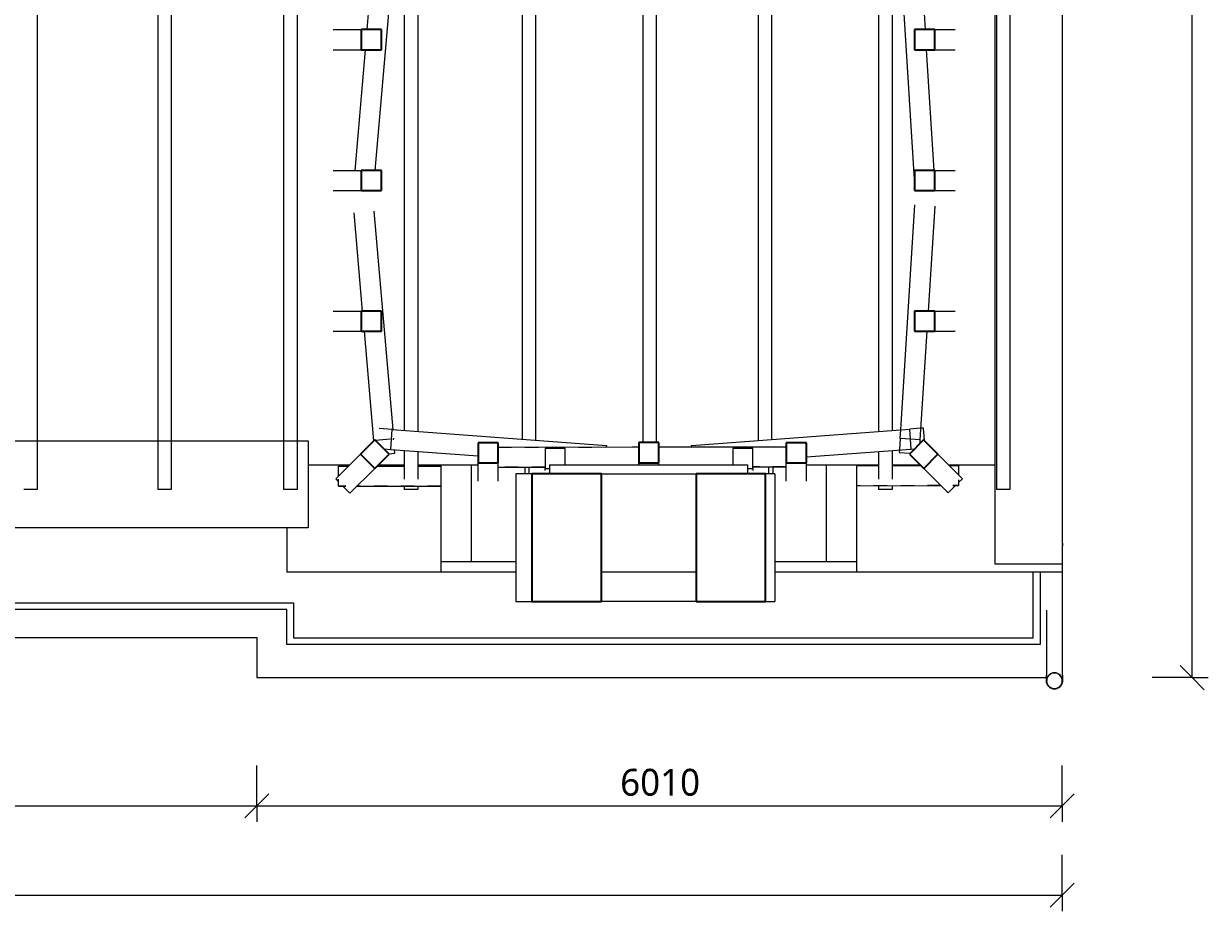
# Model space of a CAD drawing. Header units: metres. Extents: x -1.7 to 41.6, y -3.9 to 17.
# Tile 6 of 7: x 32 to 40.9, y -2.5 to 4.1. Entities that reach past the tile are written whole.
import ezdxf

# ---------------------------------------------------------------- set-up
doc = ezdxf.new("R2010")
doc.units = ezdxf.units.M
doc.linetypes.add('AV - Cerch_ 1 tecka 4mm', pattern=[0.006, 0.004, -0.001, 0, -0.001])
for name, color, linetype, lineweight in [('AV-KOTY', 7, 'Continuous', 5), ('AV-KOTY-100', 7, 'Continuous', 5), ('AV-STAVBA', 7, 'Continuous', 18)]:
    doc.layers.add(name, color=color, linetype=linetype, lineweight=lineweight)
doc.styles.add('Trebuchet MS', font='trebuc.ttf', dxfattribs={"height": 0.2})
doc.dimstyles.new('2_mm_-_O_-_Blue_-_mm_-_zaokrouhlena', dxfattribs={"dimscale": 0.3048, "dimtxt": 0.20619, "dimasz": 0.590551, "dimexe": 0.393701, "dimexo": 0.0625, "dimgap": 0.065617, "dimtad": 1, "dimdec": 0, "dimlfac": 1000, "dimrnd": 10, "dimzin": 0, "dimdsep": 46, "dimtxsty": 'Trebuchet MS', "dimblk1": 'OBLIQUE', "dimblk2": 'OBLIQUE', "dimsah": 1, "dimcen": 0.09, "dimazin": 0, "dimtfac": 1, "dimtdec": 4, "dimtix": 1, "dimtmove": 0, "dimatfit": 3, "dimfxl": 0.984252, "dimfxlon": 1, "dimtvp": 1, "dimtfill": 1, "dimtolj": 1, "dimtzin": 0, "dimarcsym": 2})

# ---------------------------------------------------------------- blocks, each defined once
blk = doc.blocks.new('SFR_Trám_dřevo - 150_150-1458803-Podkroví')
at = {"layer": 'AV-STAVBA', "linetype": 'AV - Cerch_ 1 tecka 4mm', "lineweight": 13}
for p, q in [((-1.0749, 0.075), (-0.0249, 0.075)), ((0.1251, 0.075), (1.0751, 0.075)), ((-0.7251, -0.075), (-1.0751, -0.075)), ((1.0749, -0.075), (0.8249, -0.075))]:
    blk.add_line(p, q, dxfattribs=at)
blk = doc.blocks.new('SFR_Trám_dřevo - 150_150-V20-Podkroví')
at = {"layer": 'AV-STAVBA', "linetype": 'AV - Cerch_ 1 tecka 4mm', "lineweight": 13}
for p, q in [((-2.3133, 0.0017), (-2.3133, 0.075)), ((-2.3133, 0.075), (-2.2396, 0.075)), ((-2.0268, 0.075), (-1.8235, 0.075)), ((-1.7235, 0.075), (-1.5492, 0.075)), ((1.5508, 0.075), (1.7165, 0.075)), ((1.8165, 0.075), (2.0312, 0.075)), ((2.2431, 0.075), (2.3133, 0.075)), ((2.3133, 0.075), (2.3133, 0.0047)), ((-2.3133, -0.075), (-2.3133, -0.021)), ((-2.2596, -0.075), (-2.3133, -0.075)), ((-1.5494, -0.075), (-2.1777, -0.075)), ((2.1809, -0.075), (1.5506, -0.075)), ((2.3133, -0.075), (2.2692, -0.075)), ((2.3133, -0.0309), (2.3133, -0.075))]:
    blk.add_line(p, q, dxfattribs=at)
blk = doc.blocks.new('GM_Detový svod_04 - GM_Detový svod_04-1507001-Podkroví')
at = {"layer": 'AV-STAVBA'}
for p, q in [((39.7666, -0.7407), (39.7666, 0.1914)), ((39.6466, -0.2558), (39.6466, -0.7407))]:
    blk.add_line(p, q, dxfattribs=at)
at = {"layer": 'AV-STAVBA', "flags": 128}
for points in [[(39.7648, 0.2478), (39.7653, 0.2457), (39.7658, 0.2434), (39.7661, 0.241), (39.7664, 0.2386), (39.7666, 0.2362), (39.7666, 0.2338), (39.7666, 0.2332)], [(39.7666, 0.2332), (39.7666, 0.2308), (39.7664, 0.2284), (39.7662, 0.226), (39.7659, 0.2236), (39.7654, 0.2213)], [(39.7666, 0.1914), (39.7666, 0.1943), (39.7666, 0.1972), (39.7666, 0.1999), (39.7666, 0.2025), (39.7666, 0.2051), (39.7666, 0.2076), (39.7666, 0.21), (39.7666, 0.2123), (39.7666, 0.2144), (39.7666, 0.2165), (39.7666, 0.2185), (39.7666, 0.2203), (39.7666, 0.2221), (39.7666, 0.2237), (39.7666, 0.2252), (39.7666, 0.2266), (39.7666, 0.2278), (39.7666, 0.229), (39.7666, 0.2299), (39.7666, 0.2308), (39.7666, 0.2315), (39.7666, 0.2321), (39.7666, 0.2326), (39.7666, 0.2329), (39.7666, 0.2331), (39.7666, 0.2332)], [(39.6466, -0.7824), (39.6466, -0.7823), (39.6466, -0.7821), (39.6466, -0.7818), (39.6466, -0.7813), (39.6466, -0.7807), (39.6466, -0.78), (39.6466, -0.7791), (39.6466, -0.7781), (39.6466, -0.777), (39.6466, -0.7757), (39.6466, -0.7743), (39.6466, -0.7728), (39.6466, -0.7712), (39.6466, -0.7694), (39.6466, -0.7676), (39.6466, -0.7656), (39.6466, -0.7635), (39.6466, -0.7613), (39.6466, -0.759), (39.6466, -0.7566), (39.6466, -0.7541), (39.6466, -0.7516), (39.6466, -0.7489), (39.6466, -0.7462), (39.6466, -0.7433), (39.6466, -0.7407)], [(39.7066, -0.8424), (39.7042, -0.8424), (39.7018, -0.8422), (39.6994, -0.842), (39.6971, -0.8416), (39.6947, -0.8412), (39.6924, -0.8407), (39.69, -0.8401), (39.6878, -0.8394), (39.6855, -0.8386), (39.6833, -0.8377), (39.6811, -0.8367), (39.6789, -0.8356), (39.6768, -0.8345), (39.6748, -0.8332), (39.6727, -0.8319), (39.6708, -0.8305), (39.6689, -0.8291), (39.6671, -0.8275), (39.6653, -0.8259), (39.6636, -0.8242), (39.6619, -0.8225), (39.6604, -0.8206), (39.6589, -0.8188), (39.6575, -0.8168), (39.6561, -0.8148), (39.6549, -0.8128), (39.6537, -0.8107), (39.6526, -0.8085), (39.6516, -0.8064), (39.6507, -0.8041), (39.6499, -0.8019), (39.6491, -0.7996), (39.6485, -0.7973), (39.648, -0.795), (39.6475, -0.7926), (39.6471, -0.7902), (39.6469, -0.7878), (39.6467, -0.7855), (39.6466, -0.7831), (39.6466, -0.7824)], [(39.6578, -0.7511), (39.6566, -0.753), (39.6555, -0.7551), (39.6544, -0.7571), (39.6535, -0.7592), (39.6526, -0.7614), (39.6518, -0.7636), (39.6511, -0.7658), (39.6504, -0.768), (39.6499, -0.7703), (39.6495, -0.7725), (39.6491, -0.7748), (39.6489, -0.7771), (39.6487, -0.7795), (39.6486, -0.7818), (39.6486, -0.7824)], [(39.7666, -0.7824), (39.7666, -0.7848), (39.7664, -0.7872), (39.7662, -0.7896), (39.7659, -0.792), (39.7654, -0.7943), (39.7649, -0.7967), (39.7643, -0.799), (39.7636, -0.8013), (39.7628, -0.8035), (39.7619, -0.8058), (39.7609, -0.808), (39.7598, -0.8101), (39.7587, -0.8122), (39.7575, -0.8143), (39.7561, -0.8163), (39.7548, -0.8182), (39.7533, -0.8201), (39.7517, -0.822), (39.7501, -0.8237), (39.7484, -0.8254), (39.7467, -0.8271), (39.7449, -0.8287), (39.743, -0.8301), (39.741, -0.8316), (39.739, -0.8329), (39.737, -0.8342), (39.7349, -0.8353), (39.7328, -0.8364), (39.7306, -0.8374), (39.7284, -0.8383), (39.7261, -0.8392), (39.7238, -0.8399), (39.7215, -0.8405), (39.7192, -0.8411), (39.7168, -0.8415), (39.7145, -0.8419), (39.7121, -0.8422), (39.7097, -0.8423), (39.7073, -0.8424), (39.7066, -0.8424)], [(39.7646, -0.7824), (39.7646, -0.7801), (39.7644, -0.7778), (39.7642, -0.7755), (39.7639, -0.7732), (39.7635, -0.7709), (39.763, -0.7686), (39.7624, -0.7664), (39.7617, -0.7642), (39.7609, -0.762), (39.76, -0.7598), (39.7591, -0.7577), (39.7581, -0.7556), (39.757, -0.7536), (39.7558, -0.7516), (39.7545, -0.7497)], [(39.7666, -0.7407), (39.7666, -0.7436), (39.7666, -0.7464), (39.7666, -0.7491), (39.7666, -0.7518), (39.7666, -0.7543), (39.7666, -0.7568), (39.7666, -0.7592), (39.7666, -0.7615), (39.7666, -0.7637), (39.7666, -0.7657), (39.7666, -0.7677), (39.7666, -0.7696), (39.7666, -0.7713), (39.7666, -0.7729), (39.7666, -0.7744), (39.7666, -0.7758), (39.7666, -0.7771), (39.7666, -0.7782), (39.7666, -0.7792), (39.7666, -0.78), (39.7666, -0.7808), (39.7666, -0.7814), (39.7666, -0.7818), (39.7666, -0.7822), (39.7666, -0.7823), (39.7666, -0.7824)]]:
    blk.add_lwpolyline(points, dxfattribs=at)
at = {"layer": 'AV-STAVBA'}
for radius, start, end in [(0.06, 90, 270), (0.058, 90, 270), (0.06, 270, 90), (0.058, 270, 90)]:
    blk.add_arc((39.7066, -0.7824), radius, start, end, dxfattribs=at)
blk = doc.blocks.new('GM_Void_zdobná nástavba2 - GM_Void_zdobná nástavba-1642468-Podkroví')
at = {"layer": 'AV-STAVBA'}
for p, q in [((35.688, 0.761), (35.688, -0.1918)), ((35.8066, 0.761), (35.688, 0.761)), ((36.3259, 0.761), (37.0323, 0.761)), ((37.6197, 0.761), (37.5515, 0.761)), ((37.6197, 0.761), (37.6197, -0.1918)), ((35.688, -0.1918), (35.8066, -0.1918)), ((37.0323, -0.1918), (36.3259, -0.1918)), ((37.5515, -0.1918), (37.6197, -0.1918))]:
    blk.add_line(p, q, dxfattribs=at)
at = {"layer": 'AV-STAVBA', "lineweight": 35}
for p, q in [((36.3259, 0.761), (35.8066, 0.761)), ((35.8066, 0.761), (35.8066, -0.1918)), ((36.3259, -0.1918), (36.3259, 0.761)), ((37.5515, 0.761), (37.0323, 0.761)), ((37.0323, 0.761), (37.0323, -0.1918)), ((37.5515, -0.1918), (37.5515, 0.761)), ((35.8066, -0.1918), (36.3259, -0.1918)), ((37.0323, -0.1918), (37.5515, -0.1918))]:
    blk.add_line(p, q, dxfattribs=at)
blk = doc.blocks.new('DIMBLOCK2-Podkroví')
at = {"layer": 'AV-KOTY-100', "color": 5, "true_color": 0x0000ff}
for p, q in [((5.7598, -1.7151), (5.7598, -1.4151)), ((33.7548, -1.7151), (33.7548, -1.4151)), ((5.7598, -1.7151), (5.8498, -1.6251)), ((33.7548, -1.7151), (33.8448, -1.6251)), ((5.7598, -1.7151), (5.6698, -1.8051)), ((5.7598, -1.7151), (33.7548, -1.7151)), ((5.7598, -1.7151), (5.7598, -1.8351)), ((33.7548, -1.7151), (33.6648, -1.8051)), ((33.7548, -1.7151), (33.7548, -1.8351))]:
    blk.add_line(p, q, dxfattribs=at)
at = {"layer": 'AV-KOTY-100', "color": 0, "insert": (19.3903, -1.4392), "char_height": 0.2, "width": 0.880677, "attachment_point": 1, "line_spacing_factor": 1.048425, "style": 'Trebuchet MS', "bg_fill": 3, "box_fill_scale": 1.25, "bg_fill_color": 256, "bg_fill_true_color": 13158600, "bg_fill_transparency": 0}
blk.add_mtext('28000', dxfattribs=at)
blk = doc.blocks.new('_Oblique')
at = {"color": 0, "linetype": 'ByBlock', "lineweight": -2}
blk.add_line((-0.5, -0.5), (0.5, 0.5), dxfattribs=at)
blk = doc.blocks.new('DIMBLOCK3-Podkroví')
at = {"layer": 'AV-KOTY-100', "color": 5, "true_color": 0x0000ff}
for p, q in [((33.7548, -1.7151), (33.7548, -1.4151)), ((39.7648, -1.7151), (39.7648, -1.4151)), ((33.7548, -1.7151), (33.8448, -1.6251)), ((39.7648, -1.7151), (39.8548, -1.6251)), ((33.7548, -1.7151), (33.6648, -1.8051)), ((33.7548, -1.7151), (39.7648, -1.7151)), ((33.7548, -1.7151), (33.7548, -1.8351)), ((39.7648, -1.7151), (39.6748, -1.8051)), ((39.7648, -1.7151), (39.7648, -1.8351))]:
    blk.add_line(p, q, dxfattribs=at)
at = {"layer": 'AV-KOTY-100', "color": 0, "insert": (36.4662, -1.4392), "char_height": 0.2, "width": 0.704541, "attachment_point": 1, "line_spacing_factor": 1.048425, "style": 'Trebuchet MS', "bg_fill": 3, "box_fill_scale": 1.25, "bg_fill_color": 256, "bg_fill_true_color": 13158600, "bg_fill_transparency": 0}
blk.add_mtext('6010', dxfattribs=at)
blk = doc.blocks.new('DIMBLOCK4-Podkroví')
at = {"layer": 'AV-KOTY-100', "color": 5, "true_color": 0x0000ff}
for p, q in [((40.7349, 14.7482), (40.6449, 14.8382)), ((40.7349, 14.7482), (40.4349, 14.7482)), ((40.7349, -0.7591), (40.7349, 14.7482)), ((40.7349, 14.7482), (40.8249, 14.6582)), ((40.7349, 14.7482), (40.8549, 14.7482)), ((40.7349, -0.7591), (40.6449, -0.6691)), ((40.7349, -0.7591), (40.4349, -0.7591)), ((40.7349, -0.7591), (40.8249, -0.8491)), ((40.7349, -0.7591), (40.8549, -0.7591))]:
    blk.add_line(p, q, dxfattribs=at)
at = {"layer": 'AV-KOTY-100', "color": 0, "insert": (40.459, 6.6276), "char_height": 0.2, "width": 0.880677, "attachment_point": 1, "rotation": 90, "line_spacing_factor": 1.048425, "style": 'Trebuchet MS', "bg_fill": 3, "box_fill_scale": 1.25, "bg_fill_color": 256, "bg_fill_true_color": 13158600, "bg_fill_transparency": 0}
blk.add_mtext('15510', dxfattribs=at)
blk = doc.blocks.new('DIMBLOCK5-Podkroví')
at = {"layer": 'AV-KOTY-100', "color": 5, "true_color": 0x0000ff}
for p, q in [((-0.2352, -2.3817), (-0.2352, -2.0817)), ((39.7648, -2.3817), (39.7648, -2.0817)), ((-0.2352, -2.3817), (-0.1452, -2.2917)), ((39.7648, -2.3817), (39.8548, -2.2917)), ((-0.2352, -2.3817), (-0.3252, -2.4717)), ((-0.2352, -2.3817), (39.7648, -2.3817)), ((-0.2352, -2.3817), (-0.2352, -2.5017)), ((39.7648, -2.3817), (39.6748, -2.4717)), ((39.7648, -2.3817), (39.7648, -2.5017))]:
    blk.add_line(p, q, dxfattribs=at)
at = {"layer": 'AV-KOTY-100', "color": 0, "insert": (19.3979, -2.1058), "char_height": 0.2, "width": 0.880677, "attachment_point": 1, "line_spacing_factor": 1.048425, "style": 'Trebuchet MS', "bg_fill": 3, "box_fill_scale": 1.25, "bg_fill_color": 256, "bg_fill_true_color": 13158600, "bg_fill_transparency": 0}
blk.add_mtext('40000', dxfattribs=at)

msp = doc.modelspace()

# ---------------------------------------------------------------- linework, layer by layer
at = {"layer": 'AV-STAVBA'}
for p, q in [((39.7648, 14.7482), (39.7648, -0.3055)), ((32.1148, 7.7207), (32.1148, 0.6433)), ((33.0148, 7.7207), (33.0148, 0.6433)), ((33.1148, 7.7207), (33.1148, 0.6433)), ((35.8348, 7.7207), (35.8348, 1.0125)), ((36.6348, 7.7207), (36.6348, 0.9949)), ((37.4948, 7.7207), (37.4948, 1.0101)), ((37.5948, 7.7207), (37.5948, 1.0177)), ((39.2748, 7.7207), (39.2748, 0.6433)), ((39.3748, 7.7207), (39.3748, 0.6433)), ((33.9548, 7.5454), (33.9548, 0.6433)), ((34.0548, 7.5454), (34.0548, 0.6433)), ((39.2648, 0.0878), (39.2648, 6.0038)), ((35.7348, 4.9602), (35.7348, 1.0201)), ((36.7348, 4.9602), (36.7348, 0.9949)), ((34.5778, 4.0747), (34.6415, 4.817)), ((34.6383, 3.0247), (34.7937, 4.8359)), ((34.8548, 4.8434), (34.8548, 1.0863)), ((34.9548, 4.8558), (34.9548, 1.0788)), ((38.3948, 4.8459), (38.3948, 1.0779)), ((38.4948, 4.8328), (38.4948, 1.0854)), ((38.5439, 4.827), (38.6634, 2.917)), ((38.6954, 4.8078), (38.7413, 4.0747)), ((34.3237, 4.0747), (34.5332, 4.0747)), ((38.8137, 4.0747), (38.9664, 4.0747)), ((34.3237, 3.9247), (34.5332, 3.9247)), ((34.4878, 3.0247), (34.565, 3.9247)), ((38.7506, 3.9247), (38.8069, 3.0247)), ((38.8137, 3.9247), (38.9664, 3.9247)), ((34.3237, 3.0247), (34.5332, 3.0247)), ((38.8137, 3.0247), (38.9664, 3.0247)), ((34.3237, 2.8747), (34.5332, 2.8747)), ((38.666, 2.8747), (38.6661, 2.8734)), ((38.8137, 2.8747), (38.9664, 2.8747)), ((38.5597, 1.0903), (38.6661, 2.7674)), ((38.7661, 1.9747), (38.8158, 2.758)), ((34.4781, 2.7079), (34.5417, 1.9747)), ((34.6276, 2.7209), (34.7688, 1.0928)), ((34.3237, 1.9747), (34.5332, 1.9747)), ((38.8137, 1.9747), (38.9664, 1.9747)), ((34.3237, 1.8247), (34.5332, 1.8247)), ((34.5547, 1.8247), (34.6255, 1.0082)), ((38.7053, 1.0157), (38.7566, 1.8247)), ((38.8137, 1.8247), (38.9664, 1.8247)), ((34.7647, 1.0931), (34.6666, 1.1005)), ((34.7534, 0.9435), (34.7647, 1.0931)), ((34.7647, 1.0931), (36.3635, 0.9727)), ((36.998, 0.9727), (38.6244, 1.0952)), ((38.5556, 1.0252), (38.5596, 1.0893)), ((38.7065, 1.1014), (38.6244, 1.0952)), ((38.6244, 1.0952), (38.63, 1.0209)), ((38.7288, 1.1031), (38.7107, 1.1017)), ((38.7359, 1.0088), (38.7288, 1.1031)), ((31.8498, 1.0082), (34.1387, 1.0082)), ((34.1387, 1.0082), (34.1387, 0.3582)), ((34.6293, 1.0086), (34.6255, 1.0082)), ((34.6255, 1.0082), (34.6258, 1.005)), ((34.7497, 1.019), (34.6404, 1.0095)), ((34.775, 1.0212), (34.7688, 1.0207)), ((34.7745, 1.0264), (34.775, 1.0212)), ((34.7756, 1.0138), (34.775, 1.0212)), ((36.3635, 0.9727), (36.3626, 0.9613)), ((36.9988, 0.9619), (36.998, 0.9727)), ((38.5556, 1.0252), (38.5503, 0.9425)), ((38.7053, 1.0157), (38.5556, 1.0252)), ((38.63, 1.0205), (38.6356, 0.9456)), ((38.7035, 0.9876), (38.7053, 1.0157)), ((34.3429, 0.7233), (34.5285, 0.9081)), ((34.7023, 0.9474), (34.7534, 0.9435)), ((34.7386, 0.9109), (34.7842, 0.9149)), ((34.7534, 0.9435), (35.4057, 0.8944)), ((34.7842, 0.9149), (34.7819, 0.9414)), ((34.8548, 0.9359), (34.8548, 0.7205)), ((34.9548, 0.9284), (34.9548, 0.7205)), ((35.5557, 0.9605), (36.6057, 0.9615)), ((35.9057, 0.9514), (35.9057, 0.8018)), ((36.0557, 0.9514), (35.9057, 0.9514)), ((36.0557, 0.8282), (36.0557, 0.9514)), ((36.7557, 0.9617), (37.7057, 0.9627)), ((37.4557, 0.9514), (37.3057, 0.9514)), ((37.3057, 0.9514), (37.3057, 0.8282)), ((37.4557, 0.8018), (37.4557, 0.9514)), ((37.8557, 0.8869), (38.6356, 0.9456)), ((38.3948, 0.9275), (38.3948, 0.7205)), ((38.4948, 0.935), (38.4948, 0.7205)), ((38.5501, 0.9392), (38.5489, 0.9198)), ((38.5489, 0.9198), (38.6305, 0.9146)), ((38.6356, 0.9456), (38.6637, 0.9477)), ((38.837, 0.9077), (39.0202, 0.7245)), ((34.1387, 0.8282), (34.4483, 0.8282)), ((34.365, 0.8186), (34.4387, 0.8187)), ((34.3651, 0.7453), (34.365, 0.8186)), ((34.4488, 0.617), (34.6344, 0.8018)), ((34.6515, 0.8189), (34.8548, 0.8191)), ((34.6608, 0.8282), (34.8548, 0.8282)), ((34.9548, 0.8282), (35.4057, 0.8282)), ((34.9548, 0.8192), (35.1291, 0.8194)), ((35.1291, 0.0282), (35.1291, 0.8282)), ((35.3542, 0.8282), (35.3542, 0.1082)), ((35.4057, 0.7063), (35.4057, 0.8428)), ((35.5557, 0.7068), (35.5557, 0.8428)), ((35.5557, 0.8105), (35.9057, 0.8108)), ((35.7538, 0.8107), (35.7538, 0.761)), ((35.7849, 0.8107), (35.7849, 0.761)), ((35.9057, 0.8018), (35.9394, 0.8018)), ((35.9057, 0.7867), (35.9057, 0.8018)), ((35.9394, 0.8282), (37.4187, 0.8282)), ((35.9394, 0.8282), (35.9394, 0.761)), ((36.6057, 0.8282), (36.6057, 0.8444)), ((36.7557, 0.8282), (36.7557, 0.8444)), ((37.4187, 0.761), (37.4187, 0.8282)), ((37.4187, 0.8018), (37.4557, 0.8018)), ((37.4557, 0.8124), (37.7057, 0.8127)), ((37.4557, 0.8018), (37.4557, 0.7867)), ((37.5733, 0.8125), (37.5733, 0.761)), ((37.6043, 0.8126), (37.6043, 0.761)), ((37.7057, 0.7072), (37.7057, 0.8428)), ((37.8557, 0.7067), (37.8557, 0.8428)), ((37.8557, 0.8282), (38.3948, 0.8282)), ((38.0039, 0.8282), (38.0039, 0.1082)), ((38.2291, 0.8282), (38.2291, 0.0282)), ((38.2291, 0.8225), (38.3948, 0.8227)), ((38.4948, 0.8282), (38.7043, 0.8282)), ((38.4948, 0.8228), (38.7095, 0.823)), ((38.7309, 0.8016), (38.9141, 0.6184)), ((38.9164, 0.8282), (39.2648, 0.8282)), ((38.9214, 0.8232), (38.9916, 0.8233)), ((38.9916, 0.8233), (38.9917, 0.753)), ((34.3651, 0.701), (34.3429, 0.7233)), ((34.3651, 0.6686), (34.3651, 0.7226)), ((38.9917, 0.7174), (38.9918, 0.6733)), ((39.0202, 0.7245), (38.9918, 0.6961)), ((32.1148, 0.6433), (32.0148, 0.6433)), ((33.1148, 0.6433), (33.0148, 0.6433)), ((34.0548, 0.6433), (33.9548, 0.6433)), ((34.3651, 0.6686), (34.4188, 0.6686)), ((34.4488, 0.617), (34.3973, 0.6686)), ((34.5007, 0.6687), (35.1291, 0.6694)), ((34.8548, 0.6691), (34.8548, 0.6433)), ((34.9548, 0.6433), (34.8548, 0.6433)), ((34.9548, 0.6692), (34.9548, 0.6433)), ((38.2291, 0.6725), (38.8594, 0.6732)), ((38.3948, 0.6727), (38.3948, 0.6433)), ((38.4948, 0.6433), (38.3948, 0.6433)), ((38.4948, 0.6728), (38.4948, 0.6433)), ((38.969, 0.6733), (38.9141, 0.6184)), ((38.9476, 0.6733), (38.9918, 0.6733)), ((39.3748, 0.6433), (39.2748, 0.6433)), ((34.1387, 0.3582), (5.4448, 0.3582)), ((33.9791, 0.3582), (33.9791, 0.0282)), ((35.1291, 0.1082), (35.688, 0.1082)), ((37.6197, 0.1082), (38.2291, 0.1082)), ((35.688, 0.0282), (33.9791, 0.0282)), ((37.0323, 0.0282), (36.3259, 0.0282)), ((39.7648, 0.0282), (37.6197, 0.0282)), ((39.7648, 0.0878), (39.2648, 0.0878)), ((39.5491, -0.4618), (39.5491, 0.0282)), ((39.5991, 0.0282), (39.5991, -0.5118)), ((5.6148, -0.2018), (34.0291, -0.2018)), ((33.9791, -0.2518), (5.6648, -0.2518)), ((33.9791, -0.5118), (33.9791, -0.2518)), ((34.0291, -0.2018), (34.0291, -0.4618)), ((5.7598, -0.4591), (33.7548, -0.4591)), ((33.7548, -0.4591), (33.7548, -0.7591)), ((39.5991, -0.5118), (33.9791, -0.5118)), ((34.0291, -0.4618), (39.5491, -0.4618)), ((33.7548, -0.7591), (39.6468, -0.7591))]:
    msp.add_line(p, q, dxfattribs=at)
at = {"layer": 'AV-STAVBA', "lineweight": 35}
for p, q in [((34.6837, 4.0747), (34.5332, 4.0747)), ((34.5332, 4.0747), (34.5332, 3.9247)), ((34.6837, 3.9247), (34.6837, 4.0747)), ((38.8137, 4.0747), (38.6634, 4.0747)), ((38.6634, 4.0747), (38.6634, 3.9247)), ((38.8137, 3.9247), (38.8137, 4.0747)), ((34.5332, 3.9247), (34.6837, 3.9247)), ((38.6634, 3.9247), (38.8137, 3.9247)), ((34.6837, 3.0247), (34.5332, 3.0247)), ((34.5332, 3.0247), (34.5332, 2.8747)), ((34.6837, 2.8747), (34.6837, 3.0247)), ((38.8137, 3.0247), (38.6634, 3.0247)), ((38.6634, 3.0247), (38.6634, 2.8747)), ((38.8137, 2.8747), (38.8137, 3.0247)), ((34.5332, 2.8747), (34.6837, 2.8747)), ((38.6634, 2.8747), (38.8137, 2.8747)), ((34.6837, 1.9747), (34.5332, 1.9747)), ((34.5332, 1.9747), (34.5332, 1.8247)), ((34.6837, 1.8247), (34.6837, 1.9747)), ((38.8137, 1.9747), (38.6634, 1.9747)), ((38.6634, 1.9747), (38.6634, 1.8247)), ((38.8137, 1.8247), (38.8137, 1.9747)), ((34.5332, 1.8247), (34.6837, 1.8247)), ((38.6634, 1.8247), (38.8137, 1.8247)), ((34.6354, 1.0146), (34.5285, 0.9081)), ((34.7412, 0.9083), (34.6354, 1.0146)), ((35.4057, 0.9933), (35.4057, 0.8428)), ((35.5557, 0.9933), (35.4057, 0.9933)), ((35.5557, 0.8428), (35.5557, 0.9933)), ((36.6057, 0.9949), (36.6057, 0.8444)), ((36.7557, 0.9949), (36.6057, 0.9949)), ((36.7557, 0.8444), (36.7557, 0.9949)), ((37.7057, 0.9933), (37.7057, 0.8428)), ((37.8557, 0.9933), (37.7057, 0.9933)), ((37.8557, 0.8428), (37.8557, 0.9933)), ((38.7303, 1.0144), (38.6242, 0.9083)), ((38.837, 0.9077), (38.7303, 1.0144)), ((34.5285, 0.9081), (34.6344, 0.8018)), ((34.6344, 0.8018), (34.7412, 0.9083)), ((38.6242, 0.9083), (38.7309, 0.8016)), ((38.7309, 0.8016), (38.837, 0.9077)), ((35.4057, 0.8428), (35.5557, 0.8428)), ((36.6057, 0.8444), (36.7557, 0.8444)), ((37.7057, 0.8428), (37.8557, 0.8428))]:
    msp.add_line(p, q, dxfattribs=at)

# ---------------------------------------------------------------- block references
at = {"layer": 'AV-STAVBA', "linetype": 'AV - Cerch_ 1 tecka 4mm', "lineweight": 13, "rotation": 0.05823318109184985}
for name, p in [('SFR_Trám_dřevo - 150_150-1458803-Podkroví', (36.6307, 0.8866)), ('SFR_Trám_dřevo - 150_150-V20-Podkroví', (36.6784, 0.7459))]:
    msp.add_blockref(name, p, dxfattribs=at)
at = {"layer": 'AV-STAVBA'}
for name in ['GM_Void_zdobná nástavba2 - GM_Void_zdobná nástavba-1642468-Podkroví', 'GM_Detový svod_04 - GM_Detový svod_04-1507001-Podkroví']:
    msp.add_blockref(name, (0, 0), dxfattribs=at)

# ---------------------------------------------------------------- dimensions: what is measured, and where the dimension line sits
at = {"layer": 'AV-KOTY', "color": 5, "true_color": 0x0000ff}
dim = msp.add_linear_dim(base=(40.7349, 14.7482), p1=(40.4349, -0.7591), p2=(40.4349, 14.7482), angle=90, dimstyle='2_mm_-_O_-_Blue_-_mm_-_zaokrouhlena', override={"dimpost": '<>', "dimfxl": 15.507269}, dxfattribs=at)
dim.commit()
dim.dimension.update_dxf_attribs({"geometry": 'DIMBLOCK4-Podkroví', "text_midpoint": (40.6131, 6.9946)})
for base, p1, p2, override, picture, middle in [((33.7548, -1.7151), (5.7598, -1.4151), (33.7548, -1.4151), {"dimpost": '<>', "dimfxl": 27.995}, 'DIMBLOCK2-Podkroví', (19.7573, -1.5933)), ((39.7648, -2.3817), (-0.2352, -2.0817), (39.7648, -2.0817), {"dimpost": '<>', "dimfxl": 40}, 'DIMBLOCK5-Podkroví', (19.7648, -2.26))]:
    dim = msp.add_linear_dim(base=base, p1=p1, p2=p2, dimstyle='2_mm_-_O_-_Blue_-_mm_-_zaokrouhlena', override=override, dxfattribs=at)
    dim.commit()
    dim.dimension.update_dxf_attribs({"geometry": picture, "text_midpoint": middle})

# ---------------------------------------------------------------- next in the draw order: dimensions: what is measured, and where the dimension line sits
dim = msp.add_linear_dim(base=(39.7648, -1.7151), p1=(33.7548, -1.4151), p2=(39.7648, -1.4151), dimstyle='2_mm_-_O_-_Blue_-_mm_-_zaokrouhlena', override={"dimpost": '<>', "dimfxl": 6.010043}, dxfattribs=at)
dim.commit()
dim.dimension.update_dxf_attribs({"geometry": 'DIMBLOCK3-Podkroví', "text_midpoint": (36.7598, -1.593)})

doc.saveas('drawing.dxf')
